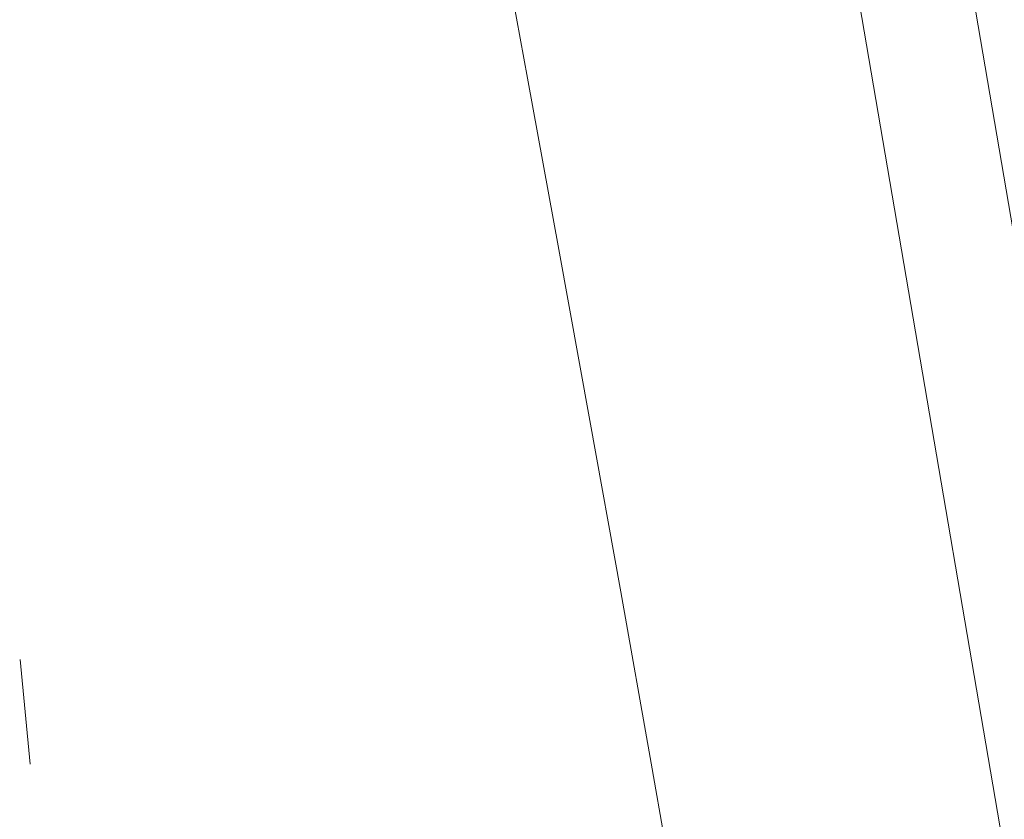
# Model space of a CAD drawing. Header units: millimetres. Extents: x -62314 to 79800, y -34032 to 28340.
# Tile 164 of 256: x 66194 to 66524, y -7175 to -6907. Entities that reach past the tile are written whole.
import ezdxf

# ---------------------------------------------------------------- set-up
doc = ezdxf.new("R2010")
doc.units = ezdxf.units.MM
doc.header["$LTSCALE"] = 508
doc.linetypes.add('Dash Style-5', pattern=[0.20828, 0.069425, -0.138855])
doc.linetypes.add('Dash Style-6', pattern=[1.04164, 0.625, -0.20828, 0.06943, -0.13893])
for name, color, linetype, lineweight in [('(00) tekening-aanzicht grijs', 8, 'Continuous', 0), ('(00) tekening-stramien-algemeen', 7, 'Dash Style-6', 0), ('(28) hoofddraagconstructie-bovenliggend', 1, 'Dash Style-5', 0), ('None', 7, 'Continuous', 0)]:
    doc.layers.add(name, color=color, linetype=linetype, lineweight=lineweight)

# ---------------------------------------------------------------- blocks, each defined once
blk = doc.blocks.new('blok b-v1-gevel_constructie')
at = {"layer": '(28) hoofddraagconstructie-bovenliggend', "color": 2, "lineweight": 0, "transparency": 33554687, "flags": 128}
blk.add_lwpolyline([(18051.77, 22710.27), (20159.15, 17091.92), (19878.26, 16986.56), (17770.88, 22604.91)], close=True, dxfattribs=at)
blk = doc.blocks.new('bu-b-10')
at = {"layer": 'None', "color": 17, "lineweight": 0, "transparency": 33554687, "flags": 128}
blk.add_lwpolyline([(13266.79, 1826.87), (13282.66, 1792.35), (12201.08, 1295.18), (12185.21, 1329.71)], close=True, dxfattribs=at)
blk = doc.blocks.new('blok B 01 (2D)')
at = {"layer": '(00) tekening-aanzicht grijs', "color": 17, "lineweight": 0, "transparency": 33554687, "flags": 128}
blk.add_lwpolyline([(67147.1, 17815), (67147.15, 17815, 0.120217), (58755.98, 30980.72), (59001.11, 31046.44), (59684.33, 30368.24), (59885.21, 30565.97, -0.112264), (67637.51, 17925.97, -0.000404), (67654.79, 17874.82), (67653.59, 17874.13, -0.068823), (67693, 17589.15), (67693, 8520.64), (67193, 8520.64), (67193, 17589.15, 0.081822), (67163.93, 17765.58)], format="xyb", dxfattribs=at)
at = {"layer": 'None', "color": 17, "lineweight": 0, "transparency": 33554687, "flags": 128}
blk.add_lwpolyline([(67854.77, 18398.59, 0.109455), (60141.36, 30818.11)], format="xyb", dxfattribs=at)
at = {"layer": 'None', "color": 17, "transparency": 33554687, "rotation": 90}
blk.add_blockref('bu-b-10', (68046.99, 8444.05), dxfattribs=at)
at = {"layer": 'None', "color": 17, "transparency": 33554687}
blk.add_blockref('blok b-v1-gevel_constructie', (47480.01, -0.02), dxfattribs=at)
blk = doc.blocks.new('Stramien blok B')
at = {"layer": '(00) tekening-stramien-algemeen', "color": 2, "lineweight": 0, "transparency": 33554687}
blk.add_arc((35700.81, -3868.71), 33612.33, 18.044708, 49.822253, dxfattribs=at)

msp = doc.modelspace()

# ---------------------------------------------------------------- block references
at = {"layer": 'None', "color": 17, "transparency": 33554687}
for name, p, rotation in [('blok B 01 (2D)', (-3125.94, -10622.93), 344.9999999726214), ('Stramien blok B', (0, 0), 344.9999645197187)]:
    msp.add_blockref(name, p, dxfattribs=dict(at, rotation=rotation))

doc.saveas('drawing.dxf')
